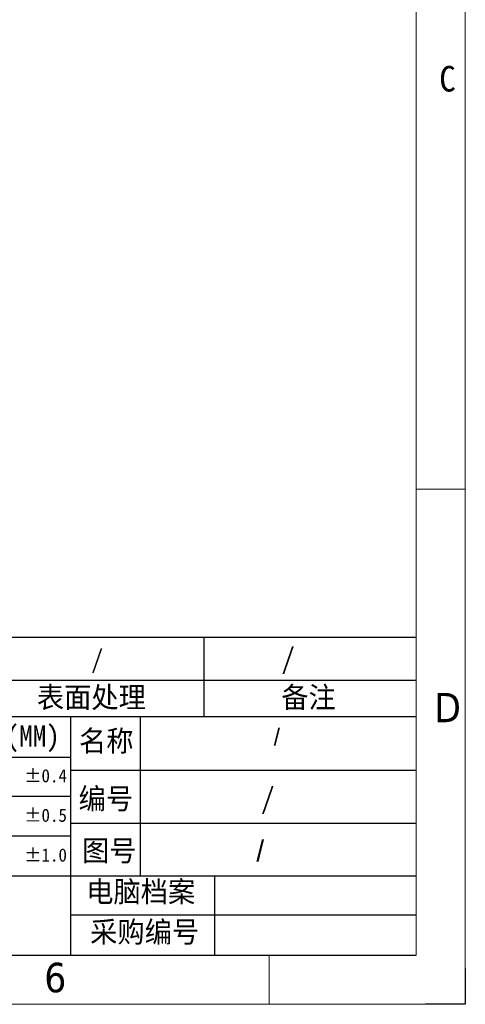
# Model space of a CAD drawing. Header units: millimetres. Extents: x -24622 to 57, y -1603 to 1112.
# Tile 72 of 219: x -22892 to -22740, y -510 to -174. Entities that reach past the tile are written whole.
import ezdxf
from ezdxf.enums import TextEntityAlignment as Align

# ---------------------------------------------------------------- set-up
doc = ezdxf.new("R2010")
doc.units = ezdxf.units.MM
doc.layers.add('用户自定义1', color=4, linetype='Continuous', lineweight=13)
doc.styles.add('样式 2', font='simkai.ttf', dxfattribs={"width": 0.95})
doc.styles.add('注释文本 (ISO)', font='tahoma.ttf')

msp = doc.modelspace()

# ---------------------------------------------------------------- linework, layer by layer
at = {"color": 7, "linetype": 'Continuous', "lineweight": 25}
for p, q in [((-23254.379, -384.402), (-22757.077, -384.402)), ((-22829.565, -384.402), (-22829.565, -411.502)), ((-23254.379, -399.135), (-22757.077, -399.135)), ((-23254.379, -411.502), (-22757.077, -411.502)), ((-22874.991, -411.502), (-22874.991, -492.799)), ((-22851.251, -411.649), (-22851.251, -465.848)), ((-23254.379, -425.332), (-22874.991, -425.332)), ((-22874.991, -429.793), (-22757.077, -429.793)), ((-23254.379, -438.601), (-22874.991, -438.601)), ((-22874.991, -447.747), (-22757.077, -447.747)), ((-23254.379, -452.06), (-22874.991, -452.06)), ((-23254.379, -465.7), (-22757.077, -465.7)), ((-22825.874, -465.7), (-22825.874, -492.799)), ((-22874.991, -479.009), (-22757.077, -479.009))]:
    msp.add_line(p, q, dxfattribs=at)
at = {"color": 0, "linetype": 'Continuous', "lineweight": 25}
msp.add_line((-23699.571, -492.799), (-22757.077, -492.799), dxfattribs=at)
at = {"color": 0, "lineweight": 25}
msp.add_lwpolyline([(-22740.366, -497.315), (-22740.366, -509.51), (-22753.917, -509.51)], dxfattribs=at)
msp.add_lwpolyline([(-22740.366, -497.315), (-22740.366, -509.51), (-22753.917, -509.51)], dxfattribs=at)
msp.add_lwpolyline([(-22740.366, -497.315), (-22740.366, -509.51), (-22753.917, -509.51)], dxfattribs=at)
msp.add_lwpolyline([(-22740.366, -497.315), (-22740.366, -509.51), (-22753.917, -509.51)], dxfattribs=at)
at = {"layer": '用户自定义1', "color": 0, "lineweight": 15, "ltscale": 0.3}
for p, q in [((-22740.366, 175.644), (-22740.366, -509.51)), ((-22757.077, 158.933), (-22757.077, -492.799)), ((-22757.077, -492.799), (-23699.582, -492.799)), ((-23240.703, -492.799), (-22807.21, -492.799)), ((-23191.565, -492.799), (-22757.077, -492.799)), ((-22807.199, -492.799), (-22807.199, -509.51)), ((-22740.366, -509.51), (-23716.294, -509.51))]:
    msp.add_line(p, q, dxfattribs=at)
at = {"layer": '用户自定义1', "lineweight": 15, "ltscale": 0.3}
for p, q in [((-22757.077, -334.044), (-22740.366, -334.044)), ((-22757.077, -359.11), (-22757.077, -492.799)), ((-22757.077, -362.453), (-22757.077, -492.799)), ((-22757.077, -492.799), (-22757.077, -362.453))]:
    msp.add_line(p, q, dxfattribs=at)
at = {"layer": '用户自定义1'}
msp.add_line((-22757.077, -355.756), (-22757.077, -492.799), dxfattribs=at)
at = {"layer": '用户自定义1', "color": 0}
msp.add_line((-23197.571, -492.799), (-22757.077, -492.799), dxfattribs=at)

# ---------------------------------------------------------------- texts
at = {"color": 7, "linetype": 'Continuous', "lineweight": 25, "attachment_point": 1, "style": '样式 2'}
for s, insert, char_height in [('/', (-22867.904, -388.747), 6.31), ('{\\fSimSun|b0|i0|c134|p2;/}', (-22803.105, -388.111), 7.16998), ('表面处理', (-22886.457, -401.327), 7.17), ('备注', (-22803.105, -401.327), 7.17), ('未标尺寸公差(MM)', (-22952.878, -414.521), 7.17), ('名称', (-22872.079, -416.19), 7.17), ('{\\fArial|b0|i0|c0|p32;/}', (-22805.675, -415.548), 5.73598), ('%%P0.4', (-22890.684, -429.395), 4.4812), ('编号', (-22872.238, -435.866), 7.17), ('/', (-22810.023, -435.718), 7.17), ('%%P0.5', (-22890.684, -442.855), 4.4812), ('%%P1.0', (-22890.684, -456.404), 4.4812), ('图号', (-22871.092, -453.579), 7.17), ('{\\fArial|b0|i0|c0|p32;/}', (-22811.625, -453.671), 7.16998), ('电脑档案', (-22869.617, -467.553), 7.17)]:
    msp.add_mtext(s, dxfattribs=dict(at, insert=insert, char_height=char_height))
at = {"color": 0, "linetype": 'Continuous', "lineweight": 25, "insert": (-22868.274, -481.26), "char_height": 7.17, "attachment_point": 1, "style": '样式 2'}
msp.add_mtext('采购编号', dxfattribs=at)
at = {"layer": '用户自定义1', "color": 0, "lineweight": 15, "ltscale": 0.3, "style": '样式 2', "width": 0.95}
msp.add_text('C', height=8.719, dxfattribs=at).set_placement((-22746.44, -198.539), align=Align.CENTER)
at = {"layer": '用户自定义1', "color": 0, "lineweight": 15, "ltscale": 0.3, "style": '注释文本 (ISO)'}
for s, p in [('D', (-22746.396, -413.421)), ('6', (-22880.182, -505.398))]:
    msp.add_text(s, height=10.027, dxfattribs=at).set_placement(p, align=Align.CENTER)

doc.saveas('drawing.dxf')
